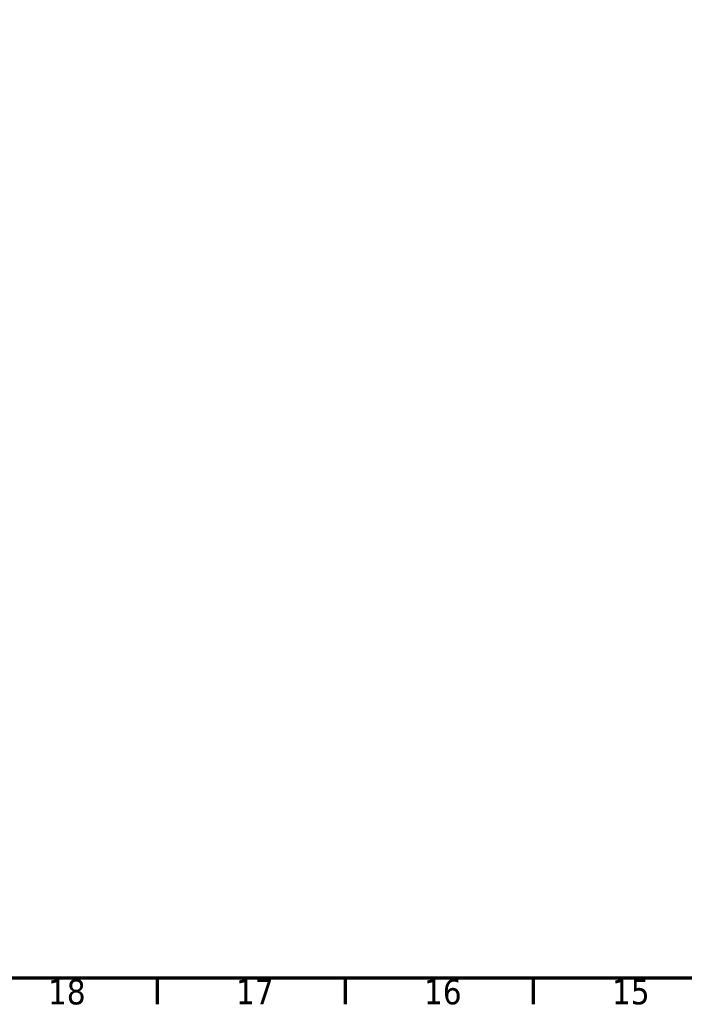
# Paper-space layout 'Sheet_1' of a CAD drawing. Header units: millimetres. Extents: x 0 to 118, y 0 to 118.
# Tile 90 of 175: x 66 to 76, y 0 to 16. Entities that reach past the tile are written whole.
import ezdxf

# ---------------------------------------------------------------- set-up
doc = ezdxf.new("R2010")
doc.units = ezdxf.units.MM
doc.layers.add('Border (ANSI)', color=7, linetype='Continuous', lineweight=70)
doc.styles.add('Note Text (ANSI)', font='tahoma.ttf')

# ---------------------------------------------------------------- blocks, each defined once
blk = doc.blocks.new('Borders Default Border')
at = {"layer": 'Border (ANSI)'}
for p, q in [((67.913, 0.787), (67.913, 0.378)), ((70.866, 0.787), (70.866, 0.378)), ((73.819, 0.787), (73.819, 0.378))]:
    blk.add_line(p, q, dxfattribs=at)
at = {"layer": 'Border (ANSI)', "flags": 128}
blk.add_lwpolyline([(0.787, 0.787), (0.787, 117.323), (117.323, 117.323), (117.323, 0.787), (0.787, 0.787)], dxfattribs=at)
at = {"layer": 'Border (ANSI)', "char_height": 0.3937, "attachment_point": 7, "style": 'Note Text (ANSI)'}
for s, insert in [('18', (66.2, 0.369)), ('17', (69.153, 0.378)), ('16', (72.106, 0.37)), ('15', (75.059, 0.37))]:
    blk.add_mtext(s, dxfattribs=dict(at, insert=insert))

psp = doc.layouts.new('Sheet_1')

# ---------------------------------------------------------------- block references
psp.add_blockref('Borders Default Border', (0, 0))

doc.saveas('drawing.dxf')
